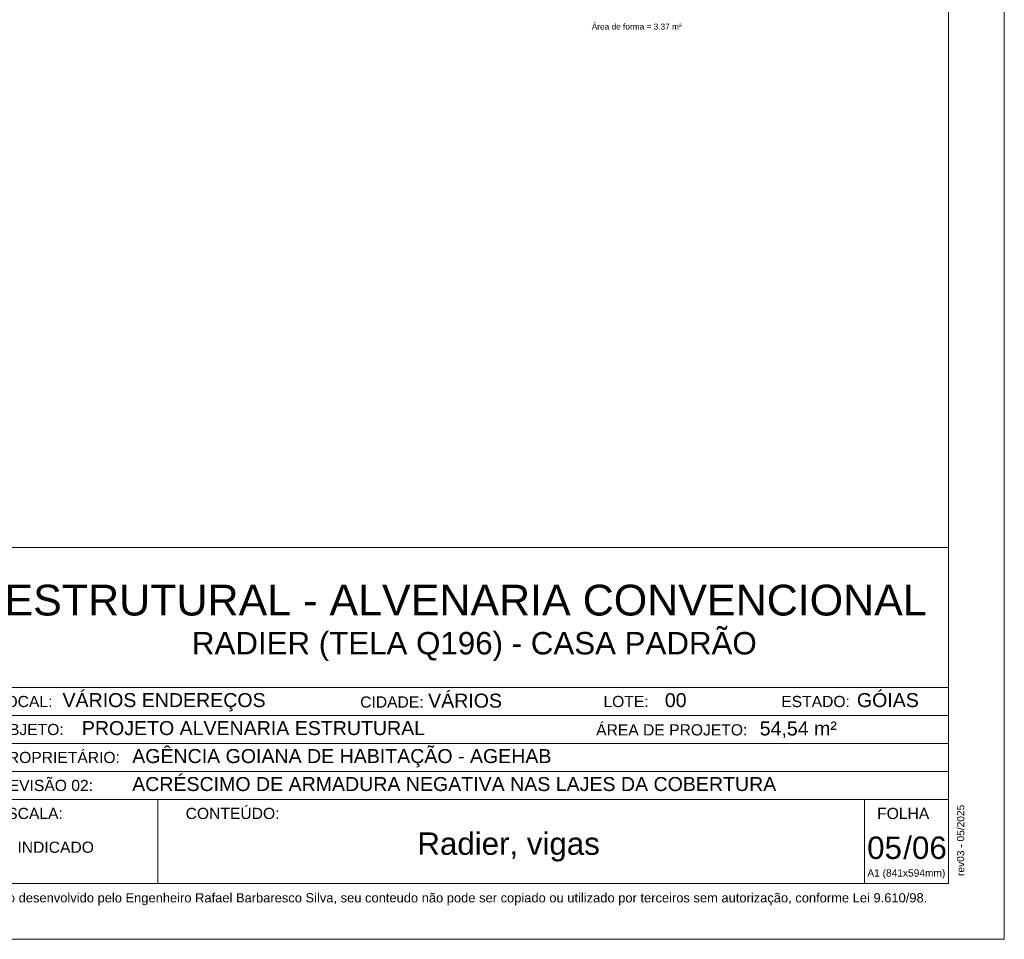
# Model space of a CAD drawing. Header units: millimetres. Extents: x 337 to 526, y -381 to -65.
# Tile 23 of 104: x 404 to 422, y -381 to -365. Entities that reach past the tile are written whole.
import ezdxf
from ezdxf.enums import TextEntityAlignment as Align

# ---------------------------------------------------------------- set-up
doc = ezdxf.new("R2010")
doc.units = ezdxf.units.MM
doc.header["$MEASUREMENT"] = 0
doc.layers.get('0').update_dxf_attribs({"lineweight": 5})
doc.layers.add('DT-Relação do aço', color=7, linetype='Continuous', lineweight=5)
doc.layers.add('PRANCHA 01', color=7, linetype='Continuous', lineweight=20)
doc.layers.add('PDF_Text', color=7, linetype='Continuous')
doc.styles.add('Arial', font='arial.ttf')
doc.styles.add('PDF Arial', font='arial.ttf')

# ---------------------------------------------------------------- blocks, each defined once
blk = doc.blocks.new('Carimbo_Rafael_2022')
at = {"color": 0}
for p, q in [((524.018, -54.927), (551.818, -54.927)), ((524.018, -60.927), (551.818, -60.927))]:
    blk.add_line(p, q, dxfattribs=at)
for p, q in [((551.818, -54.927), (551.818, -60.927)), ((534.318, -57.427), (551.818, -57.427)), ((534.318, -57.927), (551.818, -57.927)), ((534.318, -58.427), (551.818, -58.427)), ((534.318, -58.927), (551.818, -58.927)), ((534.318, -59.427), (551.818, -59.427)), ((537.692, -59.427), (537.692, -60.927)), ((550.318, -59.427), (550.318, -60.927))]:
    blk.add_line(p, q)
at = {"color": 152, "true_color": 0x0063c7, "style": 'Arial'}
for s, height, p in [('ESTRUTURAL - ALVENARIA CONVENCIONAL', 0.55, (534.955, -56.14)), ('RADIER (TELA Q196) - CASA PADRÃO', 0.4, (538.304, -56.835)), ('VÁRIOS ENDEREÇOS', 0.25, (535.992, -57.777)), ('VÁRIOS', 0.25, (542.524, -57.786)), ('00', 0.25, (546.753, -57.777)), ('GÓIAS', 0.25, (550.185, -57.777)), ('PROJETO ALVENARIA ESTRUTURAL', 0.25, (536.338, -58.277)), ('54,54 m²', 0.25, (548.448, -58.284)), ('AGÊNCIA GOIANA DE HABITAÇÃO - AGEHAB', 0.25, (537.237, -58.777)), ('ACRÉSCIMO DE ARMADURA NEGATIVA NAS LAJES DA COBERTURA', 0.25, (537.237, -59.277)), ('/06', 0.4, (551.013, -60.49)), ('INDICADO', 0.2, (535.187, -60.381))]:
    blk.add_text(s, height=height, dxfattribs=at).set_placement(p)
at = {"style": 'Arial'}
for s, p in [('LOCAL:', (534.818, -57.777)), ('CIDADE:', (541.31, -57.786)), ('LOTE:', (545.656, -57.777)), ('ESTADO:', (548.833, -57.777)), ('ÁREA DE PROJETO:', (545.526, -58.284)), ('OBJETO:', (534.818, -58.277)), ('PROPRIETÁRIO:', (534.829, -58.777)), ('REVISÃO 02:', (534.829, -59.277)), ('ESCALA:', (534.818, -59.777)), ('CONTEÚDO:', (538.192, -59.777)), (' FOLHA', (550.468, -59.777))]:
    blk.add_text(s, height=0.2, dxfattribs=at).set_placement(p)
at = {"layer": 'PDF_Text', "insert": (552.104, -60.794), "char_height": 0.13, "attachment_point": 7, "rotation": 90, "line_spacing_factor": 0.76943, "style": 'PDF Arial'}
blk.add_mtext('rev03 - 05/2025', dxfattribs=at)
at = {"layer": 'PDF_Text', "insert": (550.371, -60.845), "char_height": 0.13, "attachment_point": 7, "line_spacing_factor": 0.76943, "style": 'PDF Arial'}
blk.add_mtext('A1 (841x594mm)', dxfattribs=at)
at = {"layer": 'PDF_Text', "insert": (534.414, -61.318), "char_height": 0.165, "attachment_point": 7, "style": 'PDF Arial'}
blk.add_mtext('Projeto desenvolvido pelo Engenheiro Rafael Barbaresco Silva, seu conteudo não pode ser copiado ou utilizado por terceiros sem autorização, conforme Lei 9.610/98.', dxfattribs=at)

msp = doc.modelspace()

# ---------------------------------------------------------------- linework, layer by layer
at = {"layer": 'PRANCHA 01'}
msp.add_lwpolyline([(337.4312, -381.1573), (421.5312, -381.1573), (421.5312, -321.7573), (337.4312, -321.7573), (337.4312, -381.1573)], dxfattribs=at)
msp.add_lwpolyline([(339.9312, -380.1573), (420.5312, -380.1573), (420.5312, -322.7573), (339.9312, -322.7573)], close=True, dxfattribs=at)

# ---------------------------------------------------------------- block references
msp.add_blockref('Carimbo_Rafael_2022', (-131.2867, -319.2307))

# ---------------------------------------------------------------- texts
at = {"color": 152, "true_color": 0x0063c7, "style": 'Arial'}
msp.add_text('Radier, vigas', height=0.4, dxfattribs=at).set_placement((412.6749, -379.6476), align=Align.CENTER)
msp.add_text('05', height=0.4, dxfattribs=at).set_placement((419.0811, -379.7213))
at = {"layer": 'DT-Relação do aço', "linetype": 'Continuous', "insert": (414.1602, -364.9009), "char_height": 0.1059, "width": 3.223338, "attachment_point": 7, "line_spacing_factor": 0.798, "style": 'Arial'}
msp.add_mtext('Área de forma = 3.37 m²', dxfattribs=at)

doc.saveas('drawing.dxf')
